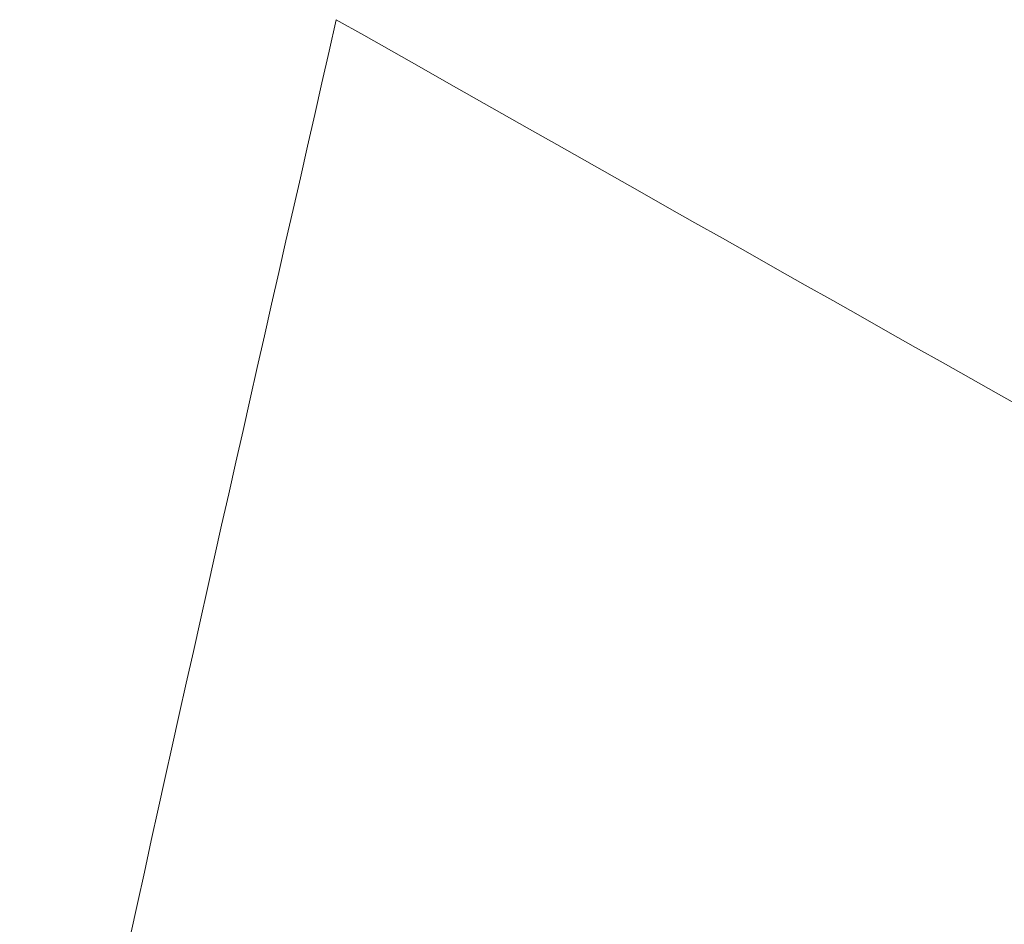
# Model space of a CAD drawing. Header units: millimetres. Extents: x 8 to 587, y 12 to 540.
# Tile 147 of 256: x 522.003 to 522.148, y 141.751 to 141.884. Entities that reach past the tile are written whole.
import ezdxf

# ---------------------------------------------------------------- set-up
doc = ezdxf.new("R2010")
doc.units = ezdxf.units.MM

msp = doc.modelspace()

# ---------------------------------------------------------------- linework, layer by layer
at = {"color": 252, "linetype": 'Continuous', "lineweight": 0}
msp.add_open_spline([(522.04945, 141.8837), (522.13613, 141.83462), (522.30953, 141.73645), (522.57262, 141.60028), (522.8376, 141.47244), (523.10512, 141.35362), (523.37488, 141.24389), (523.64536, 141.14417), (523.91555, 141.0549), (524.17146, 140.98029), (524.41396, 140.91856), (524.64268, 140.86836), (524.8707, 140.82667), (525.09744, 140.79395), (525.31571, 140.77134), (525.52532, 140.75828), (525.72589, 140.75432), (525.92323, 140.75957), (526.11639, 140.77455), (526.29394, 140.79841), (526.45603, 140.82969), (526.60289, 140.86694), (526.73289, 140.90898), (526.84679, 140.95402), (526.94564, 141.00023), (527.03934, 141.05196), (527.12771, 141.10965), (527.20994, 141.17371), (527.28515, 141.24438), (527.35204, 141.32132), (527.40958, 141.4044), (527.45406, 141.48853), (527.48662, 141.57246), (527.50891, 141.65494), (527.52275, 141.74233), (527.52714, 141.83456), (527.52152, 141.93134), (527.50689, 142.02176), (527.48682, 142.10443), (527.47044, 142.15407), (527.46225, 142.17889)], degree=3, knots=[0, 0, 0, 0, 0.039116, 0.078246, 0.117376, 0.156492, 0.195896, 0.2353, 0.274165, 0.31303, 0.346035, 0.379062, 0.412093, 0.445112, 0.478109, 0.50817, 0.538266, 0.568364, 0.598442, 0.628489, 0.653479, 0.678479, 0.703465, 0.722607, 0.741766, 0.760921, 0.780056, 0.799502, 0.819003, 0.838509, 0.857986, 0.877411, 0.893502, 0.909607, 0.925695, 0.942427, 0.959179, 0.975908, 0.987954, 1, 1, 1, 1], dxfattribs=at)
msp.add_open_spline([(522.0028, 140.80848), (521.97311, 140.96827), (521.91372, 141.28786), (522.00421, 141.68508), (522.04945, 141.8837)], degree=3, dxfattribs=at)

doc.saveas('drawing.dxf')
